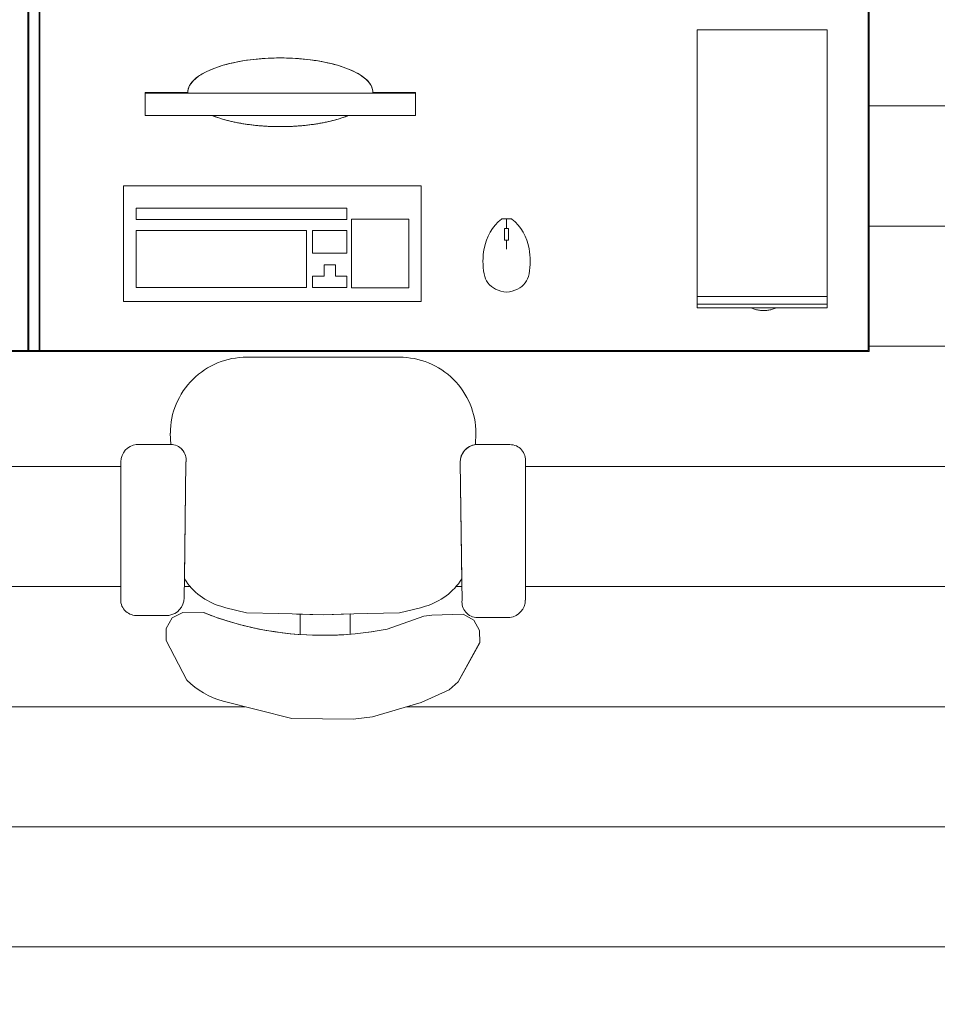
# Model space of a CAD drawing. Header units: millimetres. Extents: x -34717 to 7230, y -21919 to 4394.
# Tile 22 of 48: x -20295 to -18768, y -4416 to -2777. Entities that reach past the tile are written whole.
import ezdxf

# ---------------------------------------------------------------- set-up
doc = ezdxf.new("R2010")
doc.units = ezdxf.units.MM
for name, color, linetype, lineweight in [('A-FLOR-PATT', 8, 'Continuous', 18), ('E-ELEC-EQPM', 71, 'Continuous', 18), ('I-FURN', 30, 'Continuous', 18), ('Q-SPCQ', 91, 'Continuous', 18)]:
    doc.layers.add(name, color=color, linetype=linetype, lineweight=lineweight)

# ---------------------------------------------------------------- blocks, each defined once
blk = doc.blocks.new('Mesa retangular - 1_40 x 0_70m-4053917-PLANTA TÉRREO - LAYOUT')
at = {"layer": 'I-FURN'}
for p, q in [((790.7, 350), (-579.1, 350)), ((-579.1, 350), (790.7, 350)), ((789.1, 348.4), (-579.1, 348.4)), ((789.1, -348.4), (789.1, 348.4)), ((790.7, 355), (790.7, -350)), ((790.7, -350), (790.7, 350)), ((790.7, 350), (790.7, -350)), ((-609.3, 200.9), (-609.3, -350)), ((-609.3, -350), (-609.3, 200.9)), ((-609.3, -350), (-609.3, 200.9)), ((-607.7, 200.9), (-607.7, -348.4)), ((-609.3, -350), (790.7, -350)), ((790.7, -350), (-609.3, -350)), ((-609.3, -350), (790.7, -350)), ((-607.7, -348.4), (789.1, -348.4))]:
    blk.add_line(p, q, dxfattribs=at)
blk = doc.blocks.new('Mesa retangular - 1_40 x 0_70m-V10-PLANTA TÉRREO - LAYOUT')
at = {"layer": 'I-FURN'}
for p, q in [((-609.3, -350), (-609.3, 355)), ((790.7, 350), (-609.3, 350)), ((-609.3, 350), (-609.3, -350)), ((-609.3, 350), (790.7, 350)), ((-609.3, -350), (-609.3, 350)), ((789.1, 348.4), (-607.7, 348.4)), ((-607.7, 348.4), (-607.7, -348.4)), ((789.1, -348.4), (789.1, 348.4)), ((790.7, 355), (790.7, -350)), ((790.7, -350), (790.7, 350)), ((790.7, 350), (790.7, -350)), ((-609.3, -350), (790.7, -350)), ((790.7, -350), (-609.3, -350)), ((-609.3, -350), (790.7, -350)), ((-607.7, -348.4), (789.1, -348.4))]:
    blk.add_line(p, q, dxfattribs=at)
blk = doc.blocks.new('Cadeira escritório - Cadeira escritório-4035388-PLANTA TÉRREO - LAYOUT')
at = {"layer": 'I-FURN'}
for p, q in [((70.1, 336.5), (-156.4, 336.5)), ((70.1, 336.5), (-156.4, 336.5)), ((-185.5, 311), (-185.5, 256.9)), ((-185.5, 311), (-185.5, 256.9)), ((99.2, 253.7), (99.2, 311)), ((99.2, 253.7), (99.2, 311)), ((-227.3, 261.2), (-293, 226.6)), ((-227.3, 261.2), (-293, 226.6)), ((-207.5, 261.1), (-227.3, 261.2)), ((-207.5, 261.1), (-227.3, 261.2)), ((-189.6, 250.9), (-207.5, 261.1)), ((-189.6, 250.9), (-207.5, 261.1)), ((-180.6, 233.5), (-189.6, 250.9)), ((-180.6, 233.5), (-189.6, 250.9)), ((117.8, 254.3), (99.2, 253.6)), ((117.8, 254.3), (99.2, 253.6)), ((-181.4, 197), (-180.6, 233.5)), ((-181.3, 197.8), (-180.6, 233.5)), ((-156.4, 231.3), (-121.2, 230.8)), ((-156.4, 231.3), (-121.2, 230.8)), ((70.1, 228.2), (-124.7, 230.9)), ((-121.2, 230.8), (70.1, 228.2)), ((-121.2, 230.8), (70.1, 228.2)), ((-328.2, 166.5), (-357.3, 52)), ((-328.2, 166.5), (-357.3, 52)), ((-170.3, 170.2), (-172.7, 162)), ((-170.3, 170.2), (-172.7, 162)), ((-172.7, 162), (-181.4, 127.4)), ((-172.7, 162), (-181.4, 127.4)), ((-181.4, 127.4), (-182.2, 73.8)), ((-181.4, 127.4), (-182.2, 73.8)), ((244.4, 0), (244.4, 127)), ((244.4, 0), (244.4, 127)), ((-182.2, 73.8), (-182.9, 51.3)), ((-182.2, 73.8), (-182.9, 51.3)), ((-357.3, 52), (-357.9, -50.1)), ((-357.3, 52), (-357.9, -50.1)), ((-182.9, 51.3), (-184.7, 0)), ((-182.9, 51.3), (-183.2, 44.2)), ((-183.4, 38.1), (-217.3, 38.1)), ((-183.2, 44.2), (-184.7, -0.4)), ((-184.7, -0.4), (-183.4, 38.1)), ((-184.7, 0), (-182.9, -51.3)), ((-182.8, -44.9), (-184.7, -0.4)), ((244.4, -127), (244.4, 0)), ((-216.8, -44.9), (-182.8, -44.9)), ((-357.9, -50.1), (-354.2, -82.1)), ((-357.9, -50.1), (-354.2, -82.1)), ((-182.9, -51.3), (-182.2, -73.8)), ((-182.2, -73.8), (-181.4, -127.4)), ((-354.2, -82.1), (-330.3, -163.4)), ((-354.2, -82.1), (-330.3, -163.4)), ((-208.1, -106.8), (-186.6, -167.4)), ((-186.6, -167.4), (-208.1, -106.8)), ((-181.4, -127.4), (-172.7, -162)), ((-330.3, -163.4), (-309.3, -209.8)), ((-330.3, -163.4), (-309.3, -209.8)), ((-172.7, -162), (-170.3, -170.2)), ((-185.3, -180.7), (-186.6, -167.4)), ((-185.3, -180.7), (-186.6, -167.4)), ((-183.6, -233.2), (-185.3, -180.7)), ((-183.6, -233.2), (-185.3, -180.7)), ((-309.3, -209.8), (-296, -224.9)), ((-309.3, -209.8), (-296, -224.9)), ((-296, -224.9), (-231.2, -260.5)), ((-296, -224.9), (-231, -260.6)), ((-129.5, -231), (69.9, -228.2)), ((69.9, -228.2), (-129.5, -231)), ((-124.7, -230.9), (69.5, -228.2)), ((-193.5, -250.6), (-183.6, -233.2)), ((-193.5, -250.6), (-183.6, -233.2)), ((-129.5, -231), (-159.9, -231.4)), ((-129.5, -231), (-159.9, -231.4)), ((-231, -260.6), (-210.7, -260.4)), ((-231, -260.6), (-210.7, -260.4)), ((-210.7, -260.4), (-193.5, -250.6)), ((-210.7, -260.4), (-193.5, -250.6)), ((-188.9, -256.9), (-188.9, -311)), ((-188.9, -256.9), (-188.9, -311)), ((98.9, -253.6), (117.8, -254.3)), ((98.9, -253.8), (98.9, -260.2)), ((98.9, -260.2), (98.9, -253.8)), ((98.9, -311), (98.9, -260.2)), ((98.9, -311), (98.9, -260.2)), ((-159.9, -336.6), (69.9, -336.6)), ((-159.9, -336.6), (69.9, -336.6))]:
    blk.add_line(p, q, dxfattribs=at)
for centre, radius, start, end in [((-159.7, 311), 25.8, 82.7882, 180), ((-159.7, 311), 25.8, 82.7882, 180), ((70.1, 307.3), 29.2, 7.2118, 90), ((70.1, 307.3), 29.2, 7.2118, 90), ((-156.4, 260.6), 29.2, 187.2118, 270), ((-156.4, 260.6), 29.2, 187.2118, 270), ((73.4, 253.7), 25.8, 262.7882, 0), ((73.4, 253.7), 25.8, 262.7882, 0), ((73.4, 253.7), 25.8, 262.7882, 359.7509), ((117.8, 127.7), 126.5, 359.6678, 90), ((117.8, 127.7), 126.5, 359.6678, 90), ((-66.7, 139.8), 107.9, 122.4663, 163.6579), ((-66.7, 139.8), 107.9, 122.4663, 163.6579), ((-197.2, 130.3), 135.9, 134.8583, 164.5576), ((-197.2, 130.3), 135.9, 134.8583, 164.5576), ((329.1, 0), 547.7, 168.5928, 191.247), ((329.1, 0), 547.7, 168.753, 191.247), ((329.1, 0), 547.7, 176.0065, 184.7007), ((117.8, -127.7), 126.5, 270, 0.3322), ((-66.7, -139.8), 107.9, 196.3421, 237.5337), ((69.9, -257.4), 29.2, 7.5347, 90.8028), ((69.9, -257.4), 29.2, 7.2118, 90), ((69.9, -257.4), 29.2, 7.2118, 90), ((-163.1, -256.9), 25.8, 82.7882, 180), ((-163.1, -256.9), 25.8, 82.7882, 180), ((-159.9, -307.3), 29.2, 187.2118, 270), ((-159.9, -307.3), 29.2, 187.2118, 270), ((73.1, -311), 25.8, 262.7882, 0), ((73.1, -311), 25.8, 262.7882, 0)]:
    blk.add_arc(centre, radius, start, end, dxfattribs=at)
blk.add_ellipse((-136.7, 95.5), major_axis=(42, 198.4), ratio=0.356, start_param=1.099799, end_param=1.589105, dxfattribs=at)
blk.add_open_spline([(-207.8, 108.3), (-204.5, 124.2), (-196.8, 154.8), (-186.9, 183.3), (-181.4, 197)], degree=3, dxfattribs=at)
blk = doc.blocks.new('Computer_Keyboard-Mouse - Keyboard-Mouse-4035391-PLANTA TÉRREO - LAYOUT')
at = {"layer": 'Q-SPCQ'}
for p, q in [((133.4, -131.7), (-361.9, -131.7)), ((-361.9, -131.7), (-361.9, -324.4)), ((-361.9, -324.4), (-361.9, -132.1)), ((-361.9, -132.1), (133.4, -132.1)), ((133.4, -324.4), (133.4, -131.7)), ((133.4, -132.1), (133.4, -324.4)), ((-340.8, -188.1), (-340.8, -169.1)), ((-340.8, -169.1), (10, -169.1)), ((10, -169.1), (10, -188.1)), ((10, -188.1), (-340.8, -188.1)), ((17.8, -301.6), (17.8, -187.3)), ((17.8, -187.3), (113, -187.3)), ((113, -187.3), (113, -301.6)), ((284.3, -187.1), (266.9, -187.1)), ((284.3, -187.1), (266.9, -187.1)), ((275.6, -187.1), (275.6, -202.7)), ((-340.8, -301.3), (-340.8, -206.4)), ((-340.8, -206.4), (-57.5, -206.4)), ((-57.5, -206.4), (-57.5, -301.3)), ((-47.2, -244.2), (-47.2, -206.3)), ((-47.2, -206.3), (10, -206.3)), ((10, -206.3), (10, -244.2)), ((272.3, -202.7), (278.6, -202.7)), ((272.3, -202.7), (272.3, -222.3)), ((278.6, -222.3), (278.6, -202.7)), ((272.3, -222.3), (278.6, -222.3)), ((275.4, -222.3), (275.4, -237.3)), ((10, -244.2), (-47.2, -244.2)), ((-28.1, -282.3), (-28.1, -263.3)), ((-28.1, -263.3), (-9.1, -263.3)), ((-9.1, -263.3), (-9.1, -282.3)), ((-28.1, -282.3), (-47.2, -282.3)), ((-47.2, -282.3), (-47.2, -301.2)), ((10, -282.3), (-9.1, -282.3)), ((10, -301.2), (10, -282.3)), ((-57.5, -301.3), (-340.8, -301.3)), ((-47.2, -301.2), (10, -301.2)), ((113, -301.6), (17.8, -301.6)), ((-361.9, -324.4), (133.4, -324.4)), ((133.4, -324.4), (-361.9, -324.4))]:
    blk.add_line(p, q, dxfattribs=at)
for centre, radius, start, end in [((318.5, -250.3), 81.5, 129.2524, 170.2657), ((318.5, -250.3), 81.5, 129.2524, 170.2657), ((232.7, -250.3), 81.5, 9.7343, 50.7476), ((232.7, -250.3), 81.5, 9.7343, 50.7476), ((360.9, -257.5), 124.6, 170.2657, 189.7343), ((360.9, -257.5), 124.6, 170.2657, 189.7343), ((190.3, -257.5), 124.6, 350.2657, 9.7343), ((190.3, -257.5), 124.6, 350.2657, 9.7343), ((272, -272.8), 34.3, 189.7343, 244.5006), ((272, -272.8), 34.3, 189.7343, 244.5006), ((279.2, -272.8), 34.3, 295.4994, 350.2657), ((279.2, -272.8), 34.3, 295.4994, 350.2657), ((279.7, -256.6), 52.3, 244.5006, 265.4994), ((279.7, -256.6), 52.3, 244.5006, 265.4994), ((271.5, -256.6), 52.3, 274.5006, 295.4994), ((271.5, -256.6), 52.3, 274.5006, 295.4994)]:
    blk.add_arc(centre, radius, start, end, dxfattribs=at)
blk = doc.blocks.new('Computer-Tower - Tower-4035392-PLANTA TÉRREO - LAYOUT')
at = {"layer": 'E-ELEC-EQPM'}
for p, q in [((403.9, 209.5), (188, 209.5)), ((188, 209.5), (188, -234.5)), ((188, 209.5), (403.9, 209.5)), ((188, 209.5), (188, -247.7)), ((403.9, -234.5), (403.9, 209.5)), ((403.9, 209.5), (403.9, -247.7)), ((403.9, -234.5), (188, -234.5)), ((188, -234.5), (188, -253.5)), ((188, -234.5), (403.9, -234.5)), ((403.9, -253.5), (403.9, -234.5)), ((403.9, -247.7), (188, -247.7)), ((188, -253.5), (403.9, -253.5))]:
    blk.add_line(p, q, dxfattribs=at)
at = {"layer": 'E-ELEC-EQPM', "flags": 128}
for points in [[(296.5, -257.9), (294.8, -257.9), (293.1, -257.8), (291.5, -257.6), (289.8, -257.4), (288.2, -257.1), (286.5, -256.7), (284.9, -256.3), (283.3, -255.8), (281.8, -255.3), (280.2, -254.6), (278.7, -254), (277.8, -253.5)], [(298.4, -257.9), (298.4, -257.9), (298.3, -257.9), (298.2, -257.9), (298.1, -257.9), (298.1, -257.9), (298, -257.9), (297.9, -257.9), (297.8, -257.9), (297.7, -257.9), (297.7, -257.9), (297.6, -257.9), (297.5, -257.9), (297.5, -257.9), (297.4, -257.9), (297.3, -257.9), (297.3, -257.9), (297.2, -257.9), (297.1, -257.9), (297.1, -257.9), (297, -257.9), (297, -257.9), (296.9, -257.9), (296.9, -257.9), (296.8, -257.9), (296.8, -257.9), (296.7, -257.9), (296.7, -257.9), (296.7, -257.9), (296.6, -257.9), (296.6, -257.9), (296.6, -257.9), (296.5, -257.9), (296.5, -257.9), (296.5, -257.9), (296.5, -257.9), (296.5, -257.9), (296.5, -257.9), (296.5, -257.9), (296.5, -257.9)], [(296.5, -257.9), (296.5, -257.9), (296.5, -257.9), (296.5, -257.9), (296.5, -257.9), (296.5, -257.9), (296.5, -257.9), (296.5, -257.9), (296.6, -257.9), (296.6, -257.9), (296.6, -257.9), (296.6, -257.9), (296.7, -257.9), (296.7, -257.9), (296.8, -257.9), (296.8, -257.9), (296.9, -257.9), (296.9, -257.9), (297, -257.9), (297, -257.9), (297.1, -257.9), (297.1, -257.9), (297.2, -257.9), (297.2, -257.9), (297.3, -257.9), (297.4, -257.9), (297.4, -257.9), (297.5, -257.9), (297.6, -257.9), (297.7, -257.9), (297.7, -257.9), (297.8, -257.9), (297.9, -257.9), (298, -257.9), (298, -257.9), (298.1, -257.9), (298.2, -257.9), (298.3, -257.9), (298.3, -257.9), (298.4, -257.9), (298.4, -257.9)], [(298.4, -257.9), (298.5, -257.9), (298.6, -257.9), (298.7, -257.9), (298.8, -257.9), (298.8, -257.9), (298.9, -257.9), (299, -257.9), (299.1, -257.9), (299.2, -257.9), (299.2, -257.9), (299.3, -257.9), (299.4, -257.9), (299.4, -257.9), (299.5, -257.9), (299.6, -257.9), (299.6, -257.9), (299.7, -257.9), (299.8, -257.9), (299.8, -257.9), (299.9, -257.9), (299.9, -257.9), (300, -257.9), (300, -257.9), (300.1, -257.9), (300.1, -257.9), (300.2, -257.9), (300.2, -257.9), (300.2, -257.9), (300.3, -257.9), (300.3, -257.9), (300.3, -257.9), (300.4, -257.9), (300.4, -257.9), (300.4, -257.9), (300.4, -257.9), (300.4, -257.9), (300.4, -257.9), (300.4, -257.9), (300.4, -257.9)], [(300.4, -257.9), (300.4, -257.9), (300.4, -257.9), (300.4, -257.9), (300.4, -257.9), (300.4, -257.9), (300.4, -257.9), (300.4, -257.9), (300.3, -257.9), (300.3, -257.9), (300.3, -257.9), (300.3, -257.9), (300.2, -257.9), (300.2, -257.9), (300.1, -257.9), (300.1, -257.9), (300, -257.9), (300, -257.9), (299.9, -257.9), (299.9, -257.9), (299.8, -257.9), (299.8, -257.9), (299.7, -257.9), (299.7, -257.9), (299.6, -257.9), (299.5, -257.9), (299.5, -257.9), (299.4, -257.9), (299.3, -257.9), (299.2, -257.9), (299.2, -257.9), (299.1, -257.9), (299, -257.9), (298.9, -257.9), (298.9, -257.9), (298.8, -257.9), (298.7, -257.9), (298.6, -257.9), (298.6, -257.9), (298.5, -257.9), (298.4, -257.9)], [(319.1, -253.5), (318.1, -254), (316.5, -254.7), (315, -255.3), (313.4, -255.9), (311.8, -256.4), (310.2, -256.8), (308.6, -257.1), (306.9, -257.4), (305.3, -257.7), (303.6, -257.8), (301.9, -257.9), (300.4, -257.9)]]:
    blk.add_lwpolyline(points, dxfattribs=at)
blk = doc.blocks.new('Computer_Monitor - Computer-Monitor-4035390-PLANTA TÉRREO - LAYOUT')
at = {"layer": 'E-ELEC-EQPM'}
for p, q in [((-154, 1), (-225, 1)), ((-225, 1), (-225, -37)), ((225, 1), (154, 1)), ((225, -37), (225, 1)), ((-225, -37), (-225, 0)), ((-225, 0), (225, 0)), ((225, 0), (225, -37)), ((-225, -37), (-114, -37)), ((225, -37), (-225, -37)), ((114, -37), (225, -37))]:
    blk.add_line(p, q, dxfattribs=at)
for start_param, end_param in [(6.258771, 9.449192), (3.8792, 5.545578)]:
    blk.add_ellipse((0, 1.4), major_axis=(154, 0), ratio=0.371134, start_param=start_param, end_param=end_param, dxfattribs=at)
for points, knots in [([(154, 1), (154, 4.2), (152.8, 10.5), (146.6, 19.7), (136.4, 28.5), (117.8, 39.1), (86.2, 50), (38.7, 57.8), (-13, 59.4), (-63.3, 54.7), (-101.2, 45.4), (-126.6, 34.6), (-142.4, 24.2), (-152, 12.8), (-154.1, 5), (-154, 1)], [0, 0, 0, 0, 0.052632, 0.105263, 0.157895, 0.210526, 0.315789, 0.421053, 0.526316, 0.631579, 0.736842, 0.802632, 0.868421, 0.934211, 1, 1, 1, 1]), ([(-114, -37), (-110.3, -38.5), (-102.7, -41.3), (-90.3, -45), (-79, -47.7), (-69.6, -49.6), (-62.3, -50.9), (-55, -52), (-47.4, -53), (-39.6, -53.9), (-31.9, -54.5), (-24, -55.1), (-16, -55.5), (-8, -55.7), (0, -55.8), (8, -55.7), (16, -55.5), (24, -55.1), (31.9, -54.5), (39.6, -53.9), (47.4, -53), (55, -52), (62.3, -50.9), (69.6, -49.6), (79, -47.7), (90.3, -45), (102.7, -41.3), (110.3, -38.5), (114, -37)], [0, 0, 0, 0, 0.0625, 0.125, 0.1875, 0.21875, 0.25, 0.28125, 0.3125, 0.34375, 0.375, 0.40625, 0.4375, 0.46875, 0.5, 0.53125, 0.5625, 0.59375, 0.625, 0.65625, 0.6875, 0.71875, 0.75, 0.78125, 0.8125, 0.875, 0.9375, 1, 1, 1, 1])]:
    blk.add_open_spline(points, degree=3, knots=knots, dxfattribs=at)

msp = doc.modelspace()

# ---------------------------------------------------------------- hatches: boundary and pattern name
at = {"layer": 'A-FLOR-PATT'}
h = msp.add_hatch(dxfattribs=at)
h.set_pattern_fill('FP_60', color=256, style=0, pattern_type=2)
h.set_pattern_definition([(0, (-15991.11, -3321), (0, 200), [])])
h.paths.add_polyline_path([(-15081.115, -5773.492), (-10351.115, -5773.492), (-10351.115, -868.492), (-10585.715, -868.492), (-10585.715, -1368.492), (-11385.715, -1368.492), (-11385.715, -868.492), (-11392.065, -868.492), (-11392.065, -1368.492), (-12992.065, -1368.492), (-12992.065, -868.492), (-12998.415, -868.492), (-12998.415, -1368.492), (-14598.415, -1368.492), (-14598.415, -868.492), (-14604.765, -868.492), (-14604.765, -1368.492), (-15404.765, -1368.492), (-15404.765, -868.492), (-15411.115, -868.492), (-15411.115, -1368.492), (-16211.115, -1368.492), (-16211.115, -868.492), (-16611.115, -868.492), (-16611.115, -2875.992), (-16591.115, -2875.992), (-16591.115, -2930.992), (-16751.115, -2930.992), (-16751.115, -2875.992), (-16731.115, -2875.992), (-16731.115, -2465.992), (-17216.115, -2465.992), (-17216.115, -868.492), (-21631.115, -868.492), (-21631.115, -1924.295), (-18881.334, -1924.295), (-18881.347, -2624.321), (-21631.115, -2624.321), (-21631.115, -2629.338), (-18881.347, -2629.338), (-18881.347, -3329.365), (-21631.115, -3329.365), (-21631.115, -5168.492), (-21258.795, -5168.492), (-21272.758, -5146.372), (-21282.184, -5119.539), (-21285.38, -5091.28), (-21284.729, -5072.642), (-21285.38, -5072.642), (-21342.075, -5072.642), (-21348.889, -5070.929), (-21355.097, -5067.641), (-21360.342, -5062.967), (-21364.32, -5057.177), (-21366.803, -5050.605), (-21367.647, -5043.631), (-21367.647, -4810.7), (-21366.209, -4804.763), (-21363.33, -4799.235), (-21359.209, -4794.56), (-21354.087, -4791.01), (-21348.262, -4788.794), (-21342.075, -4788.041), (-21288.016, -4788.041), (-21279.642, -4790.58), (-21274.995, -4793.042), (-21269.75, -4797.716), (-21265.771, -4803.506), (-21263.288, -4810.078), (-21262.427, -4818.274), (-21261.951, -4848.763), (-21245.642, -4828.86), (-21225.015, -4813.351), (-21201.295, -4803.181), (-21193.124, -4800.786), (-21158.505, -4792.049), (-21082.405, -4790.58), (-21069.258, -4790.123), (-21069.258, -4756.295), (-21139.435, -4765.698), (-21185.398, -4777.273), (-21228.118, -4792.13), (-21264.592, -4792.915), (-21282.027, -4783.889), (-21292.203, -4765.979), (-21292.332, -4746.177), (-21257.705, -4680.447), (-21229.93, -4658.966), (-21197.577, -4645.322), (-21083.148, -4616.24), (-20981.032, -4615.573), (-20949, -4619.325), (-20867.761, -4643.168), (-20821.31, -4664.192), (-20806.261, -4677.499), (-20770.505, -4742.465), (-20770.745, -4762.798), (-20780.52, -4779.981), (-20798.305, -4789.855), (-20850.445, -4788.196), (-20863.753, -4786.92), (-20924.295, -4765.398), (-20986.232, -4757.275), (-20986.232, -4790.357), (-20957.29, -4791.295), (-20903.725, -4792.049), (-20860.935, -4803.181), (-20837.215, -4813.351), (-20816.588, -4828.86), (-20800.23, -4848.822), (-20799.65, -4806.896), (-20798.305, -4801.344), (-20795.426, -4795.816), (-20789.468, -4789.867), (-20784.481, -4786.944), (-20780.358, -4785.375), (-20770.505, -4784.622), (-20720.112, -4784.622), (-20713.299, -4786.334), (-20707.091, -4789.623), (-20701.432, -4794.9), (-20697.867, -4800.087), (-20695.384, -4806.659), (-20694.541, -4813.633), (-20694.541, -5049.739), (-20696.482, -5056.642), (-20698.857, -5061.204), (-20702.978, -5065.879), (-20708.101, -5069.429), (-20713.926, -5071.645), (-20720.112, -5072.398), (-20777.511, -5072.357), (-20777.509, -5072.398), (-20776.85, -5091.28), (-20780.046, -5119.539), (-20789.472, -5146.372), (-20802.918, -5168.492), (-20308.795, -5168.492), (-20322.758, -5146.372), (-20332.184, -5119.539), (-20335.38, -5091.28), (-20334.729, -5072.642), (-20335.38, -5072.642), (-20392.075, -5072.642), (-20398.889, -5070.929), (-20405.097, -5067.641), (-20411.413, -5061.408), (-20414.32, -5057.177), (-20416.803, -5050.605), (-20417.647, -5043.631), (-20417.438, -4809.834), (-20416.209, -4804.763), (-20413.33, -4799.235), (-20409.209, -4794.56), (-20402.956, -4790.58), (-20398.262, -4788.794), (-20392.075, -4788.041), (-20338.016, -4788.041), (-20329.642, -4790.58), (-20324.995, -4793.042), (-20319.75, -4797.716), (-20315.771, -4803.506), (-20313.288, -4810.078), (-20312.445, -4817.052), (-20311.951, -4848.763), (-20295.642, -4828.86), (-20275.015, -4813.351), (-20251.295, -4803.181), (-20243.124, -4800.786), (-20208.505, -4792.049), (-20132.405, -4790.58), (-20119.258, -4790.123), (-20119.258, -4756.295), (-20189.435, -4765.698), (-20235.398, -4777.273), (-20278.118, -4792.13), (-20314.592, -4792.915), (-20332.027, -4783.889), (-20342.203, -4765.979), (-20342.332, -4746.177), (-20307.705, -4680.447), (-20279.93, -4658.966), (-20247.577, -4645.322), (-20133.148, -4616.24), (-20031.032, -4615.573), (-19999, -4619.325), (-19917.761, -4643.168), (-19871.31, -4664.192), (-19856.261, -4677.499), (-19820.505, -4742.465), (-19820.745, -4762.798), (-19830.52, -4779.981), (-19848.305, -4789.855), (-19900.445, -4788.196), (-19913.753, -4786.92), (-19974.295, -4765.398), (-20036.232, -4757.275), (-20036.232, -4790.357), (-20007.29, -4791.295), (-19953.725, -4792.049), (-19910.935, -4803.181), (-19887.215, -4813.351), (-19866.588, -4828.86), (-19850.23, -4848.822), (-19849.65, -4806.896), (-19848.305, -4801.344), (-19845.426, -4795.816), (-19839.468, -4789.867), (-19834.481, -4786.944), (-19830.358, -4785.375), (-19820.505, -4784.622), (-19770.112, -4784.622), (-19763.299, -4786.334), (-19757.091, -4789.623), (-19751.846, -4794.297), (-19747.867, -4800.087), (-19745.384, -4806.659), (-19744.541, -4813.633), (-19744.541, -5049.739), (-19746.482, -5056.642), (-19748.857, -5061.204), (-19752.978, -5065.879), (-19758.101, -5069.429), (-19763.926, -5071.645), (-19770.112, -5072.398), (-19827.511, -5072.357), (-19827.509, -5072.398), (-19826.85, -5091.28), (-19830.046, -5119.539), (-19839.472, -5146.372), (-19852.918, -5168.492), (-19358.795, -5168.492), (-19372.758, -5146.372), (-19382.184, -5119.539), (-19385.38, -5091.28), (-19384.729, -5072.642), (-19385.38, -5072.642), (-19442.075, -5072.642), (-19448.889, -5070.929), (-19455.097, -5067.641), (-19461.413, -5061.408), (-19464.32, -5057.177), (-19466.803, -5050.605), (-19467.647, -5043.631), (-19467.438, -4809.834), (-19466.209, -4804.763), (-19463.33, -4799.235), (-19459.209, -4794.56), (-19454.087, -4791.01), (-19448.262, -4788.794), (-19442.075, -4788.041), (-19388.016, -4788.041), (-19381.203, -4789.753), (-19374.995, -4793.042), (-19369.75, -4797.716), (-19365.771, -4803.506), (-19363.288, -4810.078), (-19362.427, -4818.274), (-19361.951, -4848.763), (-19345.642, -4828.86), (-19325.015, -4813.351), (-19301.295, -4803.181), (-19293.124, -4800.786), (-19258.505, -4792.049), (-19182.405, -4790.58), (-19169.258, -4790.123), (-19169.258, -4756.295), (-19239.435, -4765.698), (-19285.398, -4777.273), (-19328.118, -4792.13), (-19364.592, -4792.915), (-19382.027, -4783.889), (-19392.203, -4765.979), (-19392.332, -4746.177), (-19357.705, -4680.447), (-19329.93, -4658.966), (-19297.577, -4645.322), (-19183.148, -4616.24), (-19081.032, -4615.573), (-19049, -4619.325), (-18967.761, -4643.168), (-18921.31, -4664.192), (-18906.261, -4677.499), (-18870.505, -4742.465), (-18870.745, -4762.798), (-18880.52, -4779.981), (-18898.305, -4789.855), (-18950.445, -4788.196), (-18963.753, -4786.92), (-19024.295, -4765.398), (-19086.232, -4757.275), (-19086.232, -4790.357), (-19057.29, -4791.295), (-19003.725, -4792.049), (-18960.935, -4803.181), (-18937.215, -4813.351), (-18916.588, -4828.86), (-18900.23, -4848.822), (-18899.65, -4806.896), (-18897.906, -4800.578), (-18895.426, -4795.816), (-18889.468, -4789.867), (-18884.481, -4786.944), (-18880.358, -4785.375), (-18870.505, -4784.622), (-18820.112, -4784.622), (-18813.299, -4786.334), (-18807.091, -4789.623), (-18801.846, -4794.297), (-18797.867, -4800.087), (-18795.384, -4806.659), (-18794.541, -4813.633), (-18794.541, -5049.739), (-18796.482, -5056.642), (-18798.857, -5061.204), (-18802.978, -5065.879), (-18808.101, -5069.429), (-18813.926, -5071.645), (-18820.112, -5072.398), (-18877.511, -5072.357), (-18877.509, -5072.398), (-18876.85, -5091.28), (-18880.046, -5119.539), (-18889.472, -5146.372), (-18902.918, -5168.492), (-18348.795, -5168.492), (-18362.758, -5146.372), (-18372.184, -5119.539), (-18375.38, -5091.28), (-18374.729, -5072.642), (-18375.38, -5072.642), (-18432.075, -5072.642), (-18438.889, -5070.929), (-18445.097, -5067.641), (-18451.413, -5061.408), (-18454.32, -5057.177), (-18456.803, -5050.605), (-18457.647, -5043.631), (-18457.438, -4809.834), (-18456.209, -4804.763), (-18453.33, -4799.235), (-18449.209, -4794.56), (-18444.087, -4791.01), (-18438.262, -4788.794), (-18432.075, -4788.041), (-18378.016, -4788.041), (-18371.203, -4789.753), (-18364.995, -4793.042), (-18359.75, -4797.716), (-18355.771, -4803.506), (-18353.288, -4810.078), (-18352.445, -4817.052), (-18351.951, -4848.763), (-18335.622, -4828.845), (-18315.015, -4813.351), (-18291.295, -4803.181), (-18283.124, -4800.786), (-18248.505, -4792.049), (-18172.405, -4790.58), (-18159.258, -4790.123), (-18159.258, -4756.295), (-18229.435, -4765.698), (-18275.398, -4777.273), (-18318.118, -4792.13), (-18354.592, -4792.915), (-18372.027, -4783.889), (-18382.203, -4765.979), (-18382.332, -4746.177), (-18347.705, -4680.447), (-18319.93, -4658.966), (-18287.577, -4645.322), (-18173.148, -4616.24), (-18071.032, -4615.573), (-18039, -4619.325), (-17957.761, -4643.168), (-17911.31, -4664.192), (-17896.261, -4677.499), (-17860.505, -4742.465), (-17860.745, -4762.798), (-17870.52, -4779.981), (-17888.305, -4789.855), (-17940.445, -4788.196), (-17953.753, -4786.92), (-18014.295, -4765.398), (-18076.232, -4757.275), (-18076.232, -4790.357), (-18047.29, -4791.295), (-17993.725, -4792.049), (-17950.935, -4803.181), (-17927.215, -4813.351), (-17906.588, -4828.86), (-17890.23, -4848.822), (-17889.65, -4806.896), (-17888.305, -4801.344), (-17885.426, -4795.816), (-17879.468, -4789.867), (-17874.481, -4786.944), (-17870.358, -4785.375), (-17860.505, -4784.622), (-17810.112, -4784.622), (-17803.299, -4786.334), (-17797.091, -4789.623), (-17791.846, -4794.297), (-17787.867, -4800.087), (-17785.384, -4806.659), (-17784.541, -4813.633), (-17784.541, -5049.739), (-17786.482, -5056.642), (-17788.857, -5061.204), (-17792.978, -5065.879), (-17798.101, -5069.429), (-17803.926, -5071.645), (-17810.112, -5072.398), (-17867.511, -5072.357), (-17867.509, -5072.398), (-17866.85, -5091.28), (-17870.046, -5119.539), (-17879.472, -5146.372), (-17892.918, -5168.492), (-16731.115, -5168.492), (-16731.115, -4630.495), (-17231.115, -4630.495), (-17231.115, -3830.495), (-16731.115, -3830.495), (-16731.115, -3765.992), (-16751.115, -3765.992), (-16751.115, -3710.992), (-16591.115, -3710.992), (-16591.115, -3765.992), (-16611.115, -3765.992), (-16611.115, -5773.492), (-16561.115, -5773.492), (-16561.115, -5753.492), (-16506.115, -5753.492), (-16506.115, -5773.492), (-15376.115, -5773.492), (-15376.115, -5753.492), (-15321.115, -5753.492), (-15321.115, -5773.492), (-15111.115, -5773.492)], flags=0)
h.paths.add_polyline_path([(-21631.115, -5773.492), (-16731.115, -5773.492), (-16731.115, -5768.492), (-21631.115, -5768.492)], flags=0)
h.paths.add_polyline_path([(-18368.61, -5071.872), (-18368.562, -5071.866), (-18368.594, -5071.866)], flags=0)
h.paths.add_polyline_path([(-20328.61, -5071.872), (-20328.562, -5071.866), (-20328.594, -5071.866)], flags=0)
h.paths.add_polyline_path([(-19378.61, -5071.872), (-19378.562, -5071.866), (-19378.594, -5071.866)], flags=0)
h.paths.add_polyline_path([(-21278.61, -5071.872), (-21278.562, -5071.866), (-21278.594, -5071.866)], flags=0)
h.paths.add_polyline_path([(-18362.797, -5069.65), (-18362.758, -5069.634), (-18362.776, -5069.635)], flags=0)
h.paths.add_polyline_path([(-20322.797, -5069.65), (-20322.758, -5069.634), (-20322.776, -5069.635)], flags=0)
h.paths.add_polyline_path([(-19372.797, -5069.65), (-19372.758, -5069.634), (-19372.776, -5069.635)], flags=0)
h.paths.add_polyline_path([(-21272.797, -5069.65), (-21272.758, -5069.634), (-21272.776, -5069.635)], flags=0)
h.paths.add_polyline_path([(-20317.686, -5066.099), (-20317.659, -5066.08), (-20317.67, -5066.08)], flags=0)
h.paths.add_polyline_path([(-18357.686, -5066.099), (-18357.659, -5066.08), (-18357.67, -5066.08)], flags=0)
h.paths.add_polyline_path([(-19367.686, -5066.099), (-19367.659, -5066.08), (-19367.67, -5066.08)], flags=0)
h.paths.add_polyline_path([(-21267.686, -5066.099), (-21267.659, -5066.08), (-21267.67, -5066.08)], flags=0)
h.paths.add_polyline_path([(-18353.575, -5061.426), (-18353.559, -5061.408), (-18353.566, -5061.408)], flags=0)
h.paths.add_polyline_path([(-20313.575, -5061.426), (-20313.559, -5061.408), (-20313.566, -5061.408)], flags=0)
h.paths.add_polyline_path([(-21263.575, -5061.426), (-21263.559, -5061.408), (-21263.566, -5061.408)], flags=0)
h.paths.add_polyline_path([(-19363.575, -5061.426), (-19363.559, -5061.408), (-19363.566, -5061.408)], flags=0)
h.paths.add_polyline_path([(-19360.704, -5055.904), (-19360.697, -5055.89), (-19360.701, -5055.89)], flags=0)
h.paths.add_polyline_path([(-18350.704, -5055.904), (-18350.697, -5055.89), (-18350.701, -5055.89)], flags=0)
h.paths.add_polyline_path([(-20310.704, -5055.904), (-20310.697, -5055.89), (-20310.701, -5055.89)], flags=0)
h.paths.add_polyline_path([(-21260.704, -5055.904), (-21260.697, -5055.89), (-21260.701, -5055.89)], flags=0)
h.paths.add_polyline_path([(-18349.24, -5049.855), (-18349.24, -5049.475), (-18349.24, -5049.847)], flags=0)
h.paths.add_polyline_path([(-19359.24, -5049.855), (-19359.24, -5049.475), (-19359.24, -5049.847)], flags=0)
h.paths.add_polyline_path([(-20309.24, -5049.855), (-20309.24, -5049.475), (-20309.24, -5049.847)], flags=0)
h.paths.add_polyline_path([(-21259.24, -5049.855), (-21259.24, -5049.475), (-21259.24, -5049.847)], flags=0)
h.paths.add_polyline_path([(-18082.591, -4756.441), (-18085.813, -4756.019), (-18085.813, -4756.299)], flags=0)
h.paths.add_polyline_path([(-20042.591, -4756.441), (-20045.813, -4756.019), (-20045.813, -4756.299)], flags=0)
h.paths.add_polyline_path([(-19092.591, -4756.441), (-19095.813, -4756.019), (-19095.813, -4756.299)], flags=0)
h.paths.add_polyline_path([(-20992.591, -4756.441), (-20995.813, -4756.019), (-20995.813, -4756.299)], flags=0)
h.paths.add_polyline_path([(-19740.125, -3941.395), (-19842.241, -3940.728), (-19956.67, -3911.647), (-19989.023, -3898.002), (-20016.799, -3876.522), (-20051.426, -3810.792), (-20051.296, -3790.989), (-20041.12, -3773.08), (-20023.685, -3764.054), (-19986.979, -3764.919), (-19944.491, -3779.695), (-19898.529, -3791.27), (-19828.351, -3800.673), (-19828.351, -3766.845), (-19864.033, -3765.674), (-19917.599, -3764.919), (-19960.388, -3753.787), (-19984.108, -3743.617), (-20004.735, -3728.108), (-20021.093, -3708.146), (-20021.986, -3743.617), (-20022.382, -3746.891), (-20025.087, -3753.787), (-20028.843, -3759.253), (-20035.809, -3764.838), (-20040.296, -3767.215), (-20047.11, -3768.928), (-20101.169, -3768.928), (-20107.355, -3768.174), (-20113.18, -3765.958), (-20118.303, -3762.408), (-20122.424, -3757.733), (-20125.302, -3752.205), (-20126.769, -3746.148), (-20126.74, -3622.759), (-20126.74, -3513.338), (-20125.896, -3506.363), (-20123.414, -3499.791), (-20119.435, -3494.001), (-20114.19, -3489.327), (-20107.982, -3486.039), (-20101.169, -3484.326), (-20043.822, -3484.326), (-20044.473, -3465.689), (-20041.277, -3437.429), (-20031.851, -3410.597), (-20016.67, -3386.547), (-19996.502, -3366.496), (-19972.365, -3351.455), (-19945.479, -3342.184), (-19917.201, -3339.152), (-19663.215, -3339.102), (-19634.938, -3342.184), (-19608.051, -3351.455), (-19583.914, -3366.496), (-19563.746, -3386.547), (-19548.565, -3410.597), (-19539.139, -3437.429), (-19535.943, -3465.689), (-19536.603, -3484.591), (-19535.943, -3484.57), (-19479.206, -3484.57), (-19473.019, -3485.323), (-19467.194, -3487.54), (-19462.071, -3491.089), (-19457.951, -3495.765), (-19455.072, -3501.292), (-19453.605, -3507.349), (-19453.634, -3622.759), (-19453.634, -3743.335), (-19454.478, -3750.31), (-19457.358, -3757.46), (-19460.939, -3762.672), (-19466.184, -3767.346), (-19472.392, -3770.634), (-19479.206, -3772.347), (-19533.265, -3772.347), (-19539.451, -3771.593), (-19546.149, -3768.772), (-19551.199, -3764.919), (-19554.833, -3760.551), (-19557.398, -3755.624), (-19558.866, -3749.567), (-19559.256, -3712.942), (-19559.324, -3708.146), (-19575.681, -3728.108), (-19596.308, -3743.617), (-19620.028, -3753.787), (-19628.199, -3756.183), (-19662.818, -3764.919), (-19745.326, -3766.611), (-19745.326, -3799.693), (-19683.388, -3791.571), (-19622.846, -3770.048), (-19609.538, -3768.772), (-19556.999, -3767.101), (-19539.613, -3776.987), (-19529.839, -3794.17), (-19529.598, -3814.504), (-19565.354, -3879.47), (-19580.403, -3892.777), (-19626.854, -3913.8), (-19708.093, -3937.643)], flags=0)
h.paths.add_polyline_path([(-21120.125, -3941.395), (-21222.241, -3940.728), (-21336.67, -3911.647), (-21369.023, -3898.002), (-21396.799, -3876.522), (-21431.426, -3810.792), (-21431.296, -3790.989), (-21421.12, -3773.08), (-21403.685, -3764.054), (-21366.979, -3764.919), (-21324.491, -3779.695), (-21278.529, -3791.27), (-21208.351, -3800.673), (-21208.351, -3766.845), (-21244.033, -3765.674), (-21297.599, -3764.919), (-21340.388, -3753.787), (-21364.108, -3743.617), (-21384.735, -3728.108), (-21401.093, -3708.146), (-21401.986, -3743.617), (-21402.382, -3746.891), (-21405.087, -3753.787), (-21410.138, -3760.407), (-21415.961, -3764.919), (-21420.296, -3767.215), (-21427.11, -3768.928), (-21481.169, -3768.928), (-21487.364, -3768.171), (-21494.68, -3764.919), (-21498.303, -3762.408), (-21503.011, -3756.604), (-21505.302, -3752.205), (-21506.769, -3746.148), (-21506.74, -3622.759), (-21506.74, -3513.338), (-21505.896, -3506.363), (-21503.414, -3499.791), (-21499.435, -3494.001), (-21494.19, -3489.327), (-21487.982, -3486.039), (-21481.169, -3484.326), (-21423.822, -3484.326), (-21424.473, -3465.689), (-21421.277, -3437.429), (-21411.851, -3410.597), (-21396.67, -3386.547), (-21376.502, -3366.496), (-21352.365, -3351.455), (-21325.479, -3342.184), (-21294.306, -3339.151), (-21043.215, -3339.102), (-21014.938, -3342.184), (-20988.051, -3351.455), (-20963.914, -3366.496), (-20943.746, -3386.547), (-20928.565, -3410.597), (-20919.139, -3437.429), (-20915.943, -3465.689), (-20916.603, -3484.591), (-20915.943, -3484.57), (-20859.206, -3484.57), (-20853.019, -3485.323), (-20847.194, -3487.54), (-20842.071, -3491.089), (-20837.951, -3495.765), (-20835.072, -3501.292), (-20833.605, -3507.349), (-20833.634, -3622.759), (-20833.634, -3743.335), (-20834.478, -3750.31), (-20836.961, -3756.881), (-20840.939, -3762.672), (-20846.184, -3767.346), (-20852.392, -3770.634), (-20859.206, -3772.347), (-20913.265, -3772.347), (-20919.451, -3771.593), (-20926.149, -3768.772), (-20930.399, -3765.827), (-20934.52, -3761.152), (-20937.398, -3755.624), (-20938.866, -3749.567), (-20939.256, -3712.942), (-20939.324, -3708.146), (-20955.681, -3728.108), (-20976.308, -3743.617), (-21000.028, -3753.787), (-21008.199, -3756.183), (-21042.818, -3764.919), (-21125.326, -3766.611), (-21125.326, -3799.693), (-21063.388, -3791.571), (-21002.846, -3770.048), (-20989.538, -3768.772), (-20936.999, -3767.101), (-20919.613, -3776.987), (-20909.839, -3794.17), (-20909.598, -3814.504), (-20945.354, -3879.47), (-20960.403, -3892.777), (-21006.854, -3913.8), (-21088.093, -3937.643)], flags=0)
h.paths.add_polyline_path([(-19754.907, -3800.95), (-19754.907, -3800.669), (-19761.065, -3800.941)], flags=0)
h.paths.add_polyline_path([(-21134.907, -3800.95), (-21134.907, -3800.669), (-21141.065, -3800.941)], flags=0)
h.paths.add_polyline_path([(-20939.324, -3708.146), (-20939.324, -3708.072), (-20940.504, -3622.759)], flags=0)
h.paths.add_polyline_path([(-19559.324, -3708.146), (-19559.324, -3708.072), (-19560.504, -3622.759)], flags=0)
h.paths.add_polyline_path([(-12761.115, -2873.492), (-15111.115, -2873.492), (-15111.115, -1873.492), (-15081.115, -1873.492), (-15081.115, -2243.492), (-14543.975, -2243.492), (-14569.451, -2234.707), (-14593.588, -2219.666), (-14613.756, -2199.615), (-14628.937, -2175.565), (-14638.363, -2148.733), (-14641.559, -2120.473), (-14640.899, -2101.571), (-14641.559, -2101.592), (-14698.296, -2101.592), (-14704.483, -2100.839), (-14710.308, -2098.622), (-14715.43, -2095.073), (-14719.551, -2090.398), (-14722.43, -2084.87), (-14723.897, -2078.813), (-14723.868, -2072.581), (-14723.868, -1842.827), (-14723.024, -1835.853), (-14719.453, -1827.697), (-14716.563, -1823.491), (-14709.76, -1817.991), (-14705.11, -1815.528), (-14698.296, -1813.815), (-14644.237, -1813.815), (-14638.051, -1814.569), (-14630.485, -1817.991), (-14626.302, -1821.243), (-14622.382, -1826.162), (-14620.104, -1830.538), (-14618.636, -1836.595), (-14618.245, -1873.22), (-14618.178, -1878.016), (-14601.821, -1858.054), (-14581.193, -1842.545), (-14557.474, -1832.375), (-14549.303, -1829.979), (-14514.684, -1821.243), (-14432.176, -1819.551), (-14432.176, -1786.469), (-14494.113, -1794.591), (-14554.656, -1816.114), (-14567.964, -1817.39), (-14620.502, -1819.061), (-14637.889, -1809.175), (-14647.663, -1791.992), (-14647.904, -1771.658), (-14612.148, -1706.693), (-14597.099, -1693.385), (-14550.648, -1672.362), (-14469.409, -1648.519), (-14437.377, -1644.767), (-14335.261, -1645.434), (-14220.832, -1674.515), (-14188.479, -1688.16), (-14160.703, -1709.64), (-14126.076, -1775.37), (-14126.205, -1795.173), (-14136.382, -1813.082), (-14153.817, -1822.109), (-14190.523, -1821.243), (-14233.011, -1806.467), (-14278.973, -1794.892), (-14349.151, -1785.489), (-14349.151, -1819.317), (-14313.468, -1820.488), (-14259.903, -1821.243), (-14217.113, -1832.375), (-14193.394, -1842.545), (-14172.766, -1858.054), (-14156.409, -1878.016), (-14155.516, -1842.545), (-14155.12, -1839.271), (-14152.414, -1832.375), (-14147.364, -1825.755), (-14141.54, -1821.243), (-14137.206, -1818.947), (-14130.392, -1817.234), (-14076.333, -1817.234), (-14070.138, -1817.991), (-14062.822, -1821.243), (-14059.199, -1823.754), (-14053.983, -1830.533), (-14052.2, -1833.957), (-14050.732, -1840.014), (-14050.761, -1881.462), (-14050.761, -2072.824), (-14051.605, -2079.799), (-14054.088, -2086.371), (-14058.067, -2092.161), (-14063.312, -2096.835), (-14069.52, -2100.123), (-14076.333, -2101.836), (-14133.679, -2101.836), (-14133.028, -2120.473), (-14136.224, -2148.733), (-14145.651, -2175.565), (-14160.832, -2199.615), (-14181, -2219.666), (-14205.137, -2234.707), (-14230.612, -2243.492), (-13423.975, -2243.492), (-13449.451, -2234.707), (-13473.588, -2219.666), (-13493.756, -2199.615), (-13508.937, -2175.565), (-13518.363, -2148.733), (-13521.559, -2120.473), (-13520.899, -2101.571), (-13521.559, -2101.592), (-13578.296, -2101.592), (-13584.483, -2100.839), (-13590.308, -2098.622), (-13595.43, -2095.073), (-13599.551, -2090.398), (-13602.43, -2084.87), (-13603.897, -2078.813), (-13603.868, -2039.992), (-13603.868, -1842.827), (-13603.024, -1835.853), (-13600.143, -1828.702), (-13596.563, -1823.491), (-13589.76, -1817.991), (-13585.11, -1815.528), (-13578.296, -1813.815), (-13524.237, -1813.815), (-13518.051, -1814.569), (-13510.485, -1817.991), (-13506.302, -1821.243), (-13502.382, -1826.162), (-13500.104, -1830.538), (-13498.636, -1836.595), (-13498.245, -1873.22), (-13498.178, -1878.016), (-13481.821, -1858.054), (-13461.193, -1842.545), (-13437.474, -1832.375), (-13429.303, -1829.979), (-13394.684, -1821.243), (-13312.176, -1819.551), (-13312.176, -1786.469), (-13374.113, -1794.591), (-13434.656, -1816.114), (-13447.964, -1817.39), (-13500.502, -1819.061), (-13517.889, -1809.175), (-13527.663, -1791.992), (-13527.904, -1771.658), (-13492.148, -1706.693), (-13477.099, -1693.385), (-13430.648, -1672.362), (-13349.409, -1648.519), (-13317.377, -1644.767), (-13215.261, -1645.434), (-13100.832, -1674.515), (-13068.479, -1688.16), (-13040.703, -1709.64), (-13006.076, -1775.37), (-13006.205, -1795.173), (-13016.382, -1813.082), (-13033.817, -1822.109), (-13070.523, -1821.243), (-13113.011, -1806.467), (-13158.973, -1794.892), (-13229.151, -1785.489), (-13229.151, -1819.317), (-13193.468, -1820.488), (-13139.903, -1821.243), (-13097.113, -1832.375), (-13073.394, -1842.545), (-13052.766, -1858.054), (-13036.409, -1878.016), (-13035.516, -1842.545), (-13035.12, -1839.271), (-13032.414, -1832.375), (-13027.364, -1825.755), (-13021.54, -1821.243), (-13017.206, -1818.947), (-13010.392, -1817.234), (-12956.333, -1817.234), (-12950.138, -1817.991), (-12942.822, -1821.243), (-12939.199, -1823.754), (-12934.49, -1829.558), (-12932.2, -1833.957), (-12930.732, -1840.014), (-12930.761, -1881.462), (-12930.761, -2072.824), (-12931.605, -2079.799), (-12934.088, -2086.371), (-12938.067, -2092.161), (-12943.312, -2096.835), (-12949.52, -2100.123), (-12956.333, -2101.836), (-13013.679, -2101.836), (-13013.028, -2120.473), (-13016.224, -2148.733), (-13025.651, -2175.565), (-13040.832, -2199.615), (-13061, -2219.666), (-13085.137, -2234.707), (-13110.612, -2243.492), (-12641.115, -2243.492), (-12641.115, -1873.492), (-12611.115, -1873.492), (-12611.115, -2873.492), (-12641.115, -2873.492)], flags=0)
h.paths.add_polyline_path([(-14634.157, -2099.831), (-14634.057, -2099.805), (-14634.108, -2099.805)], flags=0)
h.paths.add_polyline_path([(-13514.157, -2099.831), (-13514.057, -2099.805), (-13514.108, -2099.805)], flags=0)
h.paths.add_polyline_path([(-13507.948, -2096.508), (-13507.839, -2096.45), (-13507.882, -2096.45)], flags=0)
h.paths.add_polyline_path([(-14627.948, -2096.508), (-14627.839, -2096.45), (-14627.882, -2096.45)], flags=0)
h.paths.add_polyline_path([(-13502.714, -2091.797), (-13502.607, -2091.701), (-13502.647, -2091.701)], flags=0)
h.paths.add_polyline_path([(-14622.714, -2091.797), (-14622.607, -2091.701), (-14622.647, -2091.701)], flags=0)
h.paths.add_polyline_path([(-13498.759, -2085.972), (-13498.667, -2085.835), (-13498.707, -2085.835)], flags=0)
h.paths.add_polyline_path([(-14618.759, -2085.972), (-14618.667, -2085.835), (-14618.707, -2085.835)], flags=0)
h.paths.add_polyline_path([(-14616.312, -2079.37), (-14616.249, -2079.196), (-14616.291, -2079.196)], flags=0)
h.paths.add_polyline_path([(-13496.312, -2079.37), (-13496.249, -2079.196), (-13496.291, -2079.196)], flags=0)
h.paths.add_polyline_path([(-13495.496, -2072.194), (-13495.493, -2072.171), (-13495.496, -2072.181)], flags=0)
h.paths.add_polyline_path([(-14615.496, -2072.194), (-14615.493, -2072.171), (-14615.496, -2072.181)], flags=0)
h.paths.add_polyline_path([(-19790.182, -1914.558), (-19917.188, -1914.558), (-19945.466, -1911.476), (-19972.352, -1902.205), (-19996.489, -1887.164), (-20016.657, -1867.112), (-20032.16, -1842.146), (-20041.265, -1816.231), (-20044.461, -1787.971), (-20043.81, -1769.333), (-20044.461, -1769.333), (-20101.156, -1769.333), (-20107.969, -1767.621), (-20114.177, -1764.332), (-20120.493, -1758.099), (-20123.401, -1753.868), (-20125.884, -1747.296), (-20126.728, -1740.322), (-20126.728, -1507.391), (-20125.289, -1501.454), (-20122.411, -1495.926), (-20118.29, -1491.251), (-20113.167, -1487.701), (-20107.342, -1485.485), (-20101.156, -1484.732), (-20047.097, -1484.732), (-20040.284, -1486.444), (-20034.075, -1489.733), (-20028.831, -1494.407), (-20024.852, -1500.197), (-20022.369, -1506.769), (-20021.508, -1514.966), (-20021.032, -1545.454), (-20004.723, -1525.551), (-19984.095, -1510.042), (-19960.376, -1499.873), (-19952.205, -1497.477), (-19917.586, -1488.741), (-19841.485, -1487.271), (-19828.338, -1486.814), (-19828.338, -1452.987), (-19898.516, -1462.39), (-19944.478, -1473.964), (-19987.199, -1488.821), (-20023.672, -1489.606), (-20041.107, -1480.58), (-20051.284, -1462.671), (-20051.413, -1442.868), (-20016.786, -1377.138), (-19989.01, -1355.657), (-19956.657, -1342.013), (-19842.229, -1312.931), (-19740.113, -1312.265), (-19708.08, -1316.016), (-19626.841, -1339.859), (-19580.39, -1360.883), (-19565.341, -1374.19), (-19529.586, -1439.156), (-19529.826, -1459.489), (-19539.601, -1476.673), (-19557.385, -1486.546), (-19609.525, -1484.888), (-19622.834, -1483.611), (-19683.376, -1462.089), (-19745.313, -1453.966), (-19745.313, -1487.049), (-19716.37, -1487.986), (-19662.805, -1488.741), (-19620.015, -1499.873), (-19596.296, -1510.042), (-19575.668, -1525.551), (-19559.311, -1545.513), (-19558.731, -1503.588), (-19557.385, -1498.035), (-19554.507, -1492.507), (-19548.548, -1486.559), (-19543.561, -1483.635), (-19539.438, -1482.066), (-19529.586, -1481.313), (-19479.193, -1481.313), (-19472.38, -1483.026), (-19465.097, -1487.271), (-19460.512, -1491.591), (-19456.836, -1497.075), (-19454.465, -1503.35), (-19453.621, -1510.324), (-19453.621, -1746.431), (-19455.562, -1753.333), (-19457.938, -1757.895), (-19462.059, -1762.57), (-19467.181, -1766.12), (-19473.006, -1768.336), (-19479.193, -1769.09), (-19536.591, -1769.048), (-19536.59, -1769.09), (-19535.93, -1787.971), (-19539.126, -1816.231), (-19548.553, -1843.063), (-19563.733, -1867.112), (-19583.902, -1887.164), (-19608.039, -1902.205), (-19634.925, -1911.476), (-19663.203, -1914.508)], flags=0)
h.paths.add_polyline_path([(-21294.306, -1914.558), (-21297.188, -1914.558), (-21325.466, -1911.476), (-21352.352, -1902.205), (-21376.489, -1887.164), (-21396.657, -1867.112), (-21411.838, -1843.063), (-21421.265, -1816.231), (-21424.461, -1787.971), (-21423.81, -1769.333), (-21424.461, -1769.333), (-21481.156, -1769.333), (-21487.969, -1767.621), (-21494.177, -1764.332), (-21500.493, -1758.099), (-21503.401, -1753.868), (-21505.884, -1747.296), (-21506.728, -1740.322), (-21506.728, -1507.391), (-21505.289, -1501.454), (-21502.411, -1495.926), (-21498.29, -1491.251), (-21492.036, -1487.271), (-21487.342, -1485.485), (-21481.156, -1484.732), (-21427.097, -1484.732), (-21418.723, -1487.271), (-21414.075, -1489.733), (-21408.831, -1494.407), (-21404.852, -1500.197), (-21402.369, -1506.769), (-21401.508, -1514.966), (-21401.032, -1545.454), (-21384.723, -1525.551), (-21364.095, -1510.042), (-21340.376, -1499.873), (-21332.205, -1497.477), (-21297.586, -1488.741), (-21221.485, -1487.271), (-21208.338, -1486.814), (-21208.338, -1452.987), (-21278.516, -1462.39), (-21324.478, -1473.964), (-21367.199, -1488.821), (-21403.672, -1489.606), (-21421.107, -1480.58), (-21431.284, -1462.671), (-21431.413, -1442.868), (-21396.786, -1377.138), (-21369.01, -1355.657), (-21336.657, -1342.013), (-21222.229, -1312.931), (-21120.113, -1312.265), (-21088.08, -1316.016), (-21006.841, -1339.859), (-20960.39, -1360.883), (-20945.341, -1374.19), (-20909.586, -1439.156), (-20909.826, -1459.489), (-20919.601, -1476.673), (-20937.385, -1486.546), (-20989.525, -1484.888), (-21002.834, -1483.611), (-21063.376, -1462.089), (-21125.313, -1453.966), (-21125.313, -1487.049), (-21096.37, -1487.986), (-21042.805, -1488.741), (-21000.015, -1499.873), (-20976.296, -1510.042), (-20955.668, -1525.551), (-20939.311, -1545.513), (-20938.731, -1503.588), (-20936.987, -1497.27), (-20934.507, -1492.507), (-20928.548, -1486.559), (-20923.561, -1483.635), (-20919.438, -1482.066), (-20909.586, -1481.313), (-20859.193, -1481.313), (-20852.38, -1483.026), (-20846.171, -1486.314), (-20840.927, -1490.988), (-20836.948, -1496.778), (-20834.465, -1503.35), (-20833.621, -1510.324), (-20833.621, -1746.431), (-20835.562, -1753.333), (-20837.938, -1757.895), (-20842.059, -1762.57), (-20847.181, -1766.12), (-20853.006, -1768.336), (-20859.193, -1769.09), (-20916.591, -1769.048), (-20916.59, -1769.09), (-20915.93, -1787.971), (-20919.126, -1816.231), (-20928.553, -1843.063), (-20943.733, -1867.112), (-20965.563, -1888.199), (-20988.039, -1902.205), (-21014.925, -1911.476), (-21043.203, -1914.508), (-21170.195, -1914.558)], flags=0)
h.paths.add_polyline_path([(-20037.69, -1768.563), (-20037.642, -1768.557), (-20037.674, -1768.557)], flags=0)
h.paths.add_polyline_path([(-21417.69, -1768.563), (-21417.642, -1768.557), (-21417.674, -1768.557)], flags=0)
h.paths.add_polyline_path([(-20031.877, -1766.341), (-20031.838, -1766.325), (-20031.856, -1766.326)], flags=0)
h.paths.add_polyline_path([(-21411.877, -1766.341), (-21411.838, -1766.325), (-21411.856, -1766.326)], flags=0)
h.paths.add_polyline_path([(-20026.766, -1762.79), (-20026.74, -1762.772), (-20026.75, -1762.772)], flags=0)
h.paths.add_polyline_path([(-21406.766, -1762.79), (-21406.74, -1762.772), (-21406.75, -1762.772)], flags=0)
h.paths.add_polyline_path([(-21402.656, -1758.117), (-21402.64, -1758.099), (-21402.646, -1758.099)], flags=0)
h.paths.add_polyline_path([(-20022.656, -1758.117), (-20022.64, -1758.099), (-20022.646, -1758.099)], flags=0)
h.paths.add_polyline_path([(-20019.785, -1752.595), (-20019.777, -1752.581), (-20019.781, -1752.581)], flags=0)
h.paths.add_polyline_path([(-21399.785, -1752.595), (-21399.777, -1752.581), (-21399.781, -1752.581)], flags=0)
h.paths.add_polyline_path([(-20018.321, -1746.546), (-20018.321, -1746.166), (-20018.321, -1746.538)], flags=0)
h.paths.add_polyline_path([(-21398.321, -1746.546), (-21398.321, -1746.166), (-21398.321, -1746.538)], flags=0)
h.paths.add_polyline_path([(-19751.671, -1453.132), (-19754.894, -1452.71), (-19754.894, -1452.99)], flags=0)
h.paths.add_polyline_path([(-21131.671, -1453.132), (-21134.894, -1452.71), (-21134.894, -1452.99)], flags=0)

# ---------------------------------------------------------------- block references
at = {"layer": 'E-ELEC-EQPM'}
for name, p in [('Computer-Tower - Tower-4035392-PLANTA TÉRREO - LAYOUT', (-19355.503, -3003.347)), ('Computer_Monitor - Computer-Monitor-4035390-PLANTA TÉRREO - LAYOUT', (-19861.374, -2899.484))]:
    msp.add_blockref(name, p, dxfattribs=at)
at = {"layer": 'I-FURN'}
for name, p in [('Mesa retangular - 1_40 x 0_70m-4053917-PLANTA TÉRREO - LAYOUT', (-21052.039, -2979.351)), ('Mesa retangular - 1_40 x 0_70m-V10-PLANTA TÉRREO - LAYOUT', (-19672.039, -2979.351))]:
    msp.add_blockref(name, p, dxfattribs=at)
at = {"layer": 'I-FURN', "rotation": 89.99999999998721}
msp.add_blockref('Cadeira escritório - Cadeira escritório-4035388-PLANTA TÉRREO - LAYOUT', (-19790.208, -3583.477), dxfattribs=at)
at = {"layer": 'Q-SPCQ'}
msp.add_blockref('Computer_Keyboard-Mouse - Keyboard-Mouse-4035391-PLANTA TÉRREO - LAYOUT', (-19760.462, -2921.918), dxfattribs=at)

doc.saveas('drawing.dxf')
